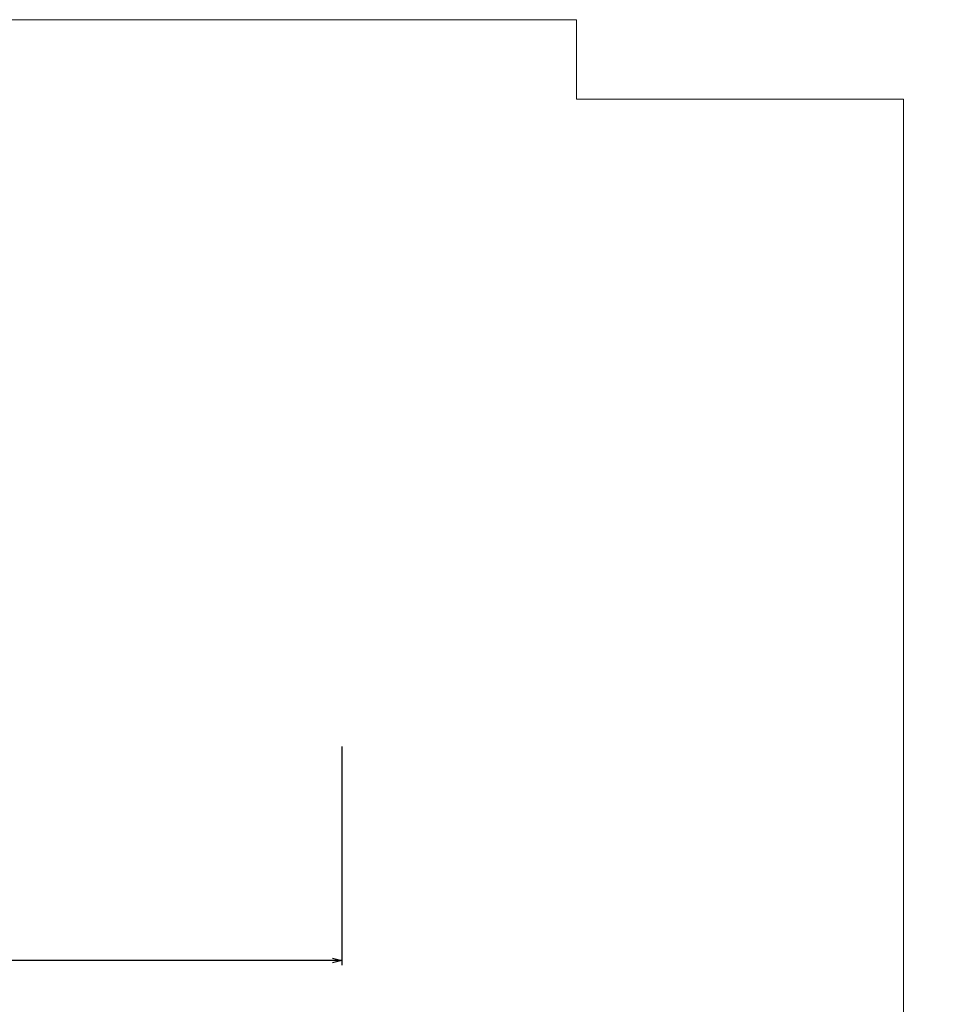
# Model space of a CAD drawing. Extents: x -388 to 987, y 70 to 322.
# Tile 11 of 16: x -156 to -4, y 159 to 322. Entities that reach past the tile are written whole.
import ezdxf
from ezdxf import colors
from ezdxf.entities.mleader import LeaderData, LeaderLine
from ezdxf.enums import TextEntityAlignment as Align
from ezdxf.math import Vec2, Vec3

# ---------------------------------------------------------------- set-up
doc = ezdxf.new("R2010")
doc.units = 0
doc.header["$MEASUREMENT"] = 0
doc.layers.add('B_ANNO_DIM', color=7, linetype='Continuous', lineweight=18)
doc.layers.add('B_ANNO_TEXT', color=7, linetype='Continuous', lineweight=18)
doc.layers.add('B_ANNO_NOPLOT', color=47, linetype='Continuous', lineweight=18, plot=False)
doc.styles.add('Annotative', font='calibri.ttf', dxfattribs={"height": 0.0625})
doc.styles.get("Standard").update_dxf_attribs({"font": 'calibri.ttf'})
doc.dimstyles.new('Annotative', dxfattribs={"dimscale": 0, "dimtxt": 0.0625, "dimasz": 0.0625, "dimexe": 0.03125, "dimexo": 0.03125, "dimgap": 0.03125, "dimtad": 1, "dimdec": 3, "dimzin": 3, "dimdsep": 46, "dimlunit": 4, "dimtxsty": 'Standard', "dimblk": 'OPEN30', "dimcen": 0.03125, "dimaunit": 1, "dimadec": 0, "dimazin": 3, "dimtfac": 0.75, "dimtdec": 3, "dimtofl": 0, "dimtmove": 0, "dimatfit": 3, "dimldrblk": 'OPEN30', "dimfxl": 1, "dimtfill": 1, "dimfrac": 1, "dimtolj": 1, "dimtzin": 0, "dimarcsym": 0})

# ---------------------------------------------------------------- blocks, each defined once
blk = doc.blocks.new('*U90')
at = {"layer": 'B_ANNO_NOPLOT', "flags": 128}
blk.add_lwpolyline([(0, 0), (0, 252), (323.9277, 252), (323.9277, 238.8552), (378, 238.8552), (378, 40.4996), (316.5708, 40.4996), (316.5708, 0)], close=True, dxfattribs=at)
at = {"layer": 'B_ANNO_DIM', "style": 'Annotative'}
blk.add_attdef('LHFH', text='', height=1.5, dxfattribs=at).set_placement((24.1756, 247.6973), align=Align.MIDDLE_CENTER)
blk.add_attdef('LHFV', text='', height=1.5, rotation=90, dxfattribs=at).set_placement((12.7532, 236.951), align=Align.MIDDLE_CENTER)
blk = doc.blocks.new('_Open30')
at = {"color": 0, "linetype": 'ByBlock', "lineweight": -2}
for p, q in [((-1, 0.27), (0, 0)), ((0, 0), (-1, -0.27)), ((0, 0), (-1, 0))]:
    blk.add_line(p, q, dxfattribs=at)
blk = doc.blocks.new('*D38')
at = {"layer": 'B_ANNO_DIM', "color": 0, "lineweight": -2, "transparency": 16777216}
for p, q in [((285.07, 131.76), (285.07, 95.6)), ((80.76, 123.29), (80.76, 95.6)), ((283.57, 96.35), (82.26, 96.35))]:
    blk.add_line(p, q, dxfattribs=at)
at = {"layer": 'Defpoints', "color": 0, "transparency": 16777216}
for p in [(285.07, 132.51), (80.76, 124.04), (80.76, 96.35)]:
    blk.add_point(p, dxfattribs=at)
at = {"layer": 'B_ANNO_DIM', "color": 0, "lineweight": -2, "transparency": 16777216, "xscale": 1.5, "yscale": 1.5, "zscale": 1.5, "rotation": 180}
blk.add_blockref('_Open30', (80.76, 96.35), dxfattribs=at)
at = {"layer": 'B_ANNO_DIM', "color": 0, "lineweight": -2, "transparency": 16777216, "xscale": 1.5, "yscale": 1.5, "zscale": 1.5}
blk.add_blockref('_Open30', (285.07, 96.35), dxfattribs=at)
at = {"layer": 'B_ANNO_DIM', "color": 0, "transparency": 16777216, "insert": (182.91, 97.87), "char_height": 1.5, "attachment_point": 5, "bg_fill": 3, "box_fill_scale": 1.25, "bg_fill_color": 256, "bg_fill_true_color": 13158600, "bg_fill_transparency": 0}
blk.add_mtext('\\A1;{GIRDER LENGTH = "L"}', dxfattribs=at)
blk = doc.blocks.new('*U135')
at = {"layer": 'B_ANNO_NOPLOT', "flags": 128}
blk.add_lwpolyline([(0, 0), (0, 252), (323.9277, 252), (323.9277, 238.8552), (378, 238.8552), (378, 40.4996), (316.5708, 40.4996), (316.5708, 0)], close=True, dxfattribs=at)
at = {"layer": 'B_ANNO_DIM'}
ml = blk.add_multileader_mtext('Standard', dxfattribs=at)
ml.set_content('SEE "SUPERSTRUCTURE DETAILS" SHEET', color=256)
ml.set_leader_properties()
ml.set_arrow_properties(name='OPEN30')
ml.build(insert=Vec2(0, 0))
ml.multileader.update_dxf_attribs({"text_right_attachment_type": 3, "dogleg_length": 0.125, "arrow_head_size": 1.5, "scale": 24})
ctx = ml.context
ctx.base_point, ctx.scale, ctx.char_height, ctx.arrow_head_size, ctx.landing_gap_size, ctx.plane_origin = Vec3(44.9748, 154.0871), 24, 1.5, 1.5, 1.5, Vec3(76.8208, 149.1389)
ctx.right_attachment = 3
notes = []
notes.append((ctx, [(0, (1, 1, 0), (73.3041, 151.5571), (73.27633272, 151.55706481), 3, [(0, [(81.9411, 153.8123), (76.8208, 151.5571)], 0, [])])]))
for ctx, leaders in notes:
    for number, flags, end, landing, length, lines in leaders:
        leader = LeaderData()
        leader.index, (leader.has_last_leader_line, leader.has_dogleg_vector, leader.attachment_direction) = number, flags
        leader.last_leader_point, leader.dogleg_vector, leader.dogleg_length = Vec3(end), Vec3(landing), length
        for number, points, colour, breaks in lines:
            line = LeaderLine()
            line.index, line.vertices, line.color, line.breaks = number, Vec3.list(points), colors.encode_raw_color(colour), breaks
            leader.lines.append(line)
        ctx.leaders.append(leader)
ctx.leaders[0].breaks = Vec3.list([(71.7763, 151.5571)])
ctx.mtext.insert, ctx.mtext.width, ctx.mtext.flow_direction = Vec3(46.4748, 154.848), 22.445246, 5
blk = doc.blocks.new('INS_G45W_BASE')
at = {"layer": 'B_ANNO_TEXT', "style": 'Annotative'}
for tag, p in [('B#', (175.5911, 75.6181)), ('6LAPLENGTH', (210.561, 75.6169))]:
    blk.add_attdef(tag, text='', height=1.5, dxfattribs=at).set_placement(p, align=Align.MIDDLE_CENTER)
at = {"layer": 'B_ANNO_DIM'}
dim = blk.add_linear_dim(base=(80.7625, 96.3543), p1=(285.0671, 132.5071), p2=(80.7625, 124.0368), text='{GIRDER LENGTH = "L"}', dimstyle='Annotative', dxfattribs=at)
dim.commit()
dim.dimension.update_dxf_attribs({"geometry": '*D38', "text_midpoint": (182.9148, 97.8716)})

msp = doc.modelspace()

# ---------------------------------------------------------------- block references
msp.add_blockref('*U90', (-387.99, 70.01, -0.84))

# ---------------------------------------------------------------- next in the draw order: block references
msp.add_blockref('INS_G45W_BASE', (-387.99, 70.01, -0.84))

# ---------------------------------------------------------------- next in the draw order: block references
msp.add_blockref('*U135', (-387.99, 70.01, -0.84))

doc.saveas('drawing.dxf')
